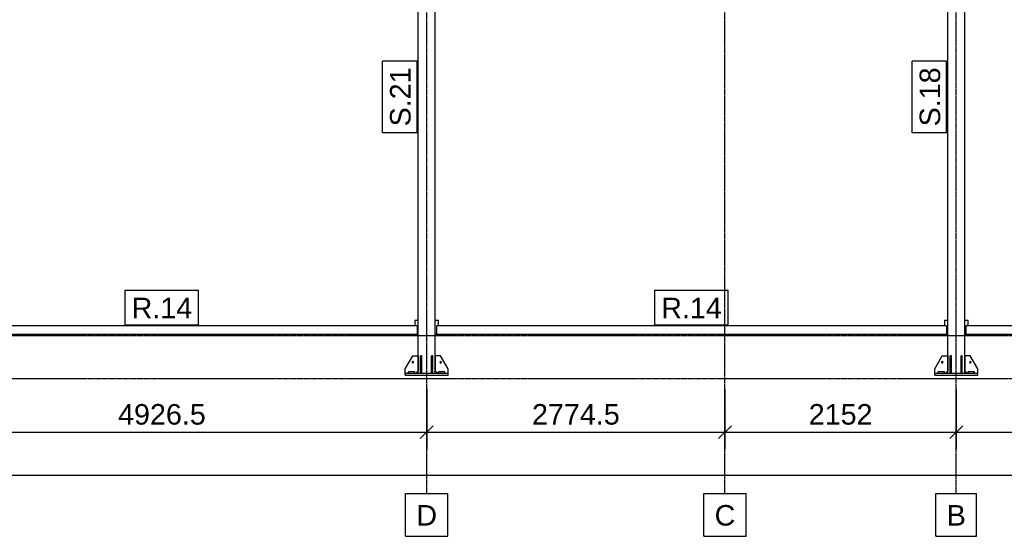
# Model space of a CAD drawing. Header units: millimetres. Extents: x 0 to 59400, y 0 to 42000.
# Tile 29 of 40: x 26821 to 35980, y 11196 to 16005. Entities that reach past the tile are written whole.
import ezdxf

# ---------------------------------------------------------------- set-up
doc = ezdxf.new("R2010")
doc.units = ezdxf.units.MM
doc.linetypes.add('DXK_LINE_DOT3', pattern=[5.9187, 2.979, -0.9799, 0.9799, -0.9799])
for name, color, linetype in [('TS_INNE_OBIEKTY', 7, 'Continuous'), ('TS_LINIE_WIDOCZNE', 7, 'Continuous'), ('TS_OPISY', 7, 'Continuous'), ('TS_OPISY_LINIE', 7, 'Continuous'), ('TS_OPISY_RAMKA', 7, 'Continuous'), ('TS_WYMIARY', 7, 'Continuous'), ('TS_WYMIARY_TEKST', 7, 'Continuous')]:
    doc.layers.add(name, color=color, linetype=linetype)
doc.styles.add('Arial', font='ARIAL.TTF', dxfattribs={"height": 0.2})

# ---------------------------------------------------------------- blocks, each defined once
blk = doc.blocks.new('Part-293000867-1339 - 1320')
at = {"layer": 'TS_LINIE_WIDOCZNE', "color": 1, "linetype": 'Continuous'}
for p, q in [((35453.4, 12716.1), (35453.4, 17856.1)), ((35453.4, 17856.1), (35613.4, 17856.1)), ((35613.4, 12716.1), (35613.4, 17856.1))]:
    blk.add_line(p, q, dxfattribs=at)
blk = doc.blocks.new('Part-293000867-1340 - 1320')
at = {"layer": 'TS_LINIE_WIDOCZNE', "color": 1, "linetype": 'Continuous'}
for p, q in [((30526.9, 12716.1), (30526.9, 17856.1)), ((30526.9, 17856.1), (30686.9, 17856.1)), ((30686.9, 12716.1), (30686.9, 17856.1))]:
    blk.add_line(p, q, dxfattribs=at)
blk = doc.blocks.new('Part-293000867-1356 - 1320')
at = {"layer": 'TS_LINIE_WIDOCZNE', "color": 1, "linetype": 'Continuous'}
for p, q in [((35443.4, 13156.1), (30696.9, 13156.1)), ((30696.9, 13156.1), (30696.9, 13076.1)), ((35443.4, 13156.1), (35443.4, 13076.1)), ((35443.4, 13076.1), (30696.9, 13076.1))]:
    blk.add_line(p, q, dxfattribs=at)
blk = doc.blocks.new('Part-293000867-1357 - 1320')
at = {"layer": 'TS_LINIE_WIDOCZNE', "color": 1, "linetype": 'Continuous'}
for p, q in [((38408, 13156.1), (35623.4, 13156.1)), ((35623.4, 13156.1), (35623.4, 13076.1)), ((38408, 13156.1), (38408, 13076.1)), ((38408, 13076.1), (35623.4, 13076.1))]:
    blk.add_line(p, q, dxfattribs=at)
blk = doc.blocks.new('Part-293000867-1383 - 1320')
at = {"layer": 'TS_LINIE_WIDOCZNE', "color": 1, "linetype": 'Continuous'}
for p, q in [((35333.4, 12696.1), (35333.4, 12716.1)), ((35333.4, 12716.1), (35733.4, 12716.1)), ((35333.4, 12696.1), (35733.4, 12696.1)), ((35733.4, 12696.1), (35733.4, 12716.1))]:
    blk.add_line(p, q, dxfattribs=at)
blk = doc.blocks.new('Part-293000867-1384 - 1320')
at = {"layer": 'TS_LINIE_WIDOCZNE', "color": 1, "linetype": 'Continuous'}
for p, q in [((35363.4, 12716.1), (35363.4, 12728.1)), ((35423.4, 12728.1), (35363.4, 12728.1)), ((35423.4, 12716.1), (35423.4, 12728.1))]:
    blk.add_line(p, q, dxfattribs=at)
blk = doc.blocks.new('Part-293000867-1386 - 1320')
at = {"layer": 'TS_LINIE_WIDOCZNE', "color": 1, "linetype": 'Continuous'}
for p, q in [((35643.4, 12716.1), (35643.4, 12728.1)), ((35703.4, 12728.1), (35643.4, 12728.1)), ((35703.4, 12716.1), (35703.4, 12728.1))]:
    blk.add_line(p, q, dxfattribs=at)
blk = doc.blocks.new('Part-293000867-1394 - 1320')
at = {"layer": 'TS_LINIE_WIDOCZNE', "color": 1, "linetype": 'Continuous'}
for p, q in [((30406.9, 12696.1), (30406.9, 12716.1)), ((30406.9, 12716.1), (30806.9, 12716.1)), ((30406.9, 12696.1), (30806.9, 12696.1)), ((30806.9, 12696.1), (30806.9, 12716.1))]:
    blk.add_line(p, q, dxfattribs=at)
blk = doc.blocks.new('Part-293000867-1395 - 1320')
at = {"layer": 'TS_LINIE_WIDOCZNE', "color": 1, "linetype": 'Continuous'}
for p, q in [((30436.9, 12716.1), (30436.9, 12728.1)), ((30496.9, 12728.1), (30436.9, 12728.1)), ((30496.9, 12716.1), (30496.9, 12728.1))]:
    blk.add_line(p, q, dxfattribs=at)
blk = doc.blocks.new('Part-293000867-1397 - 1320')
at = {"layer": 'TS_LINIE_WIDOCZNE', "color": 1, "linetype": 'Continuous'}
for p, q in [((30716.9, 12716.1), (30716.9, 12728.1)), ((30776.9, 12728.1), (30716.9, 12728.1)), ((30776.9, 12716.1), (30776.9, 12728.1))]:
    blk.add_line(p, q, dxfattribs=at)
blk = doc.blocks.new('Part-293000867-1437 - 1320')
at = {"layer": 'TS_LINIE_WIDOCZNE', "color": 1, "linetype": 'Continuous'}
for p, q in [((35453.4, 13206.1), (35423.4, 13206.1)), ((35423.4, 13206.1), (35423.4, 13156.1)), ((35443.4, 13076.1), (35453.4, 13076.1))]:
    blk.add_line(p, q, dxfattribs=at)
blk = doc.blocks.new('Part-293000867-1441 - 1320')
at = {"layer": 'TS_LINIE_WIDOCZNE', "color": 1, "linetype": 'Continuous'}
for p, q in [((35643.4, 13206.1), (35613.4, 13206.1)), ((35643.4, 13156.1), (35643.4, 13206.1)), ((35613.4, 13076.1), (35623.4, 13076.1))]:
    blk.add_line(p, q, dxfattribs=at)
blk = doc.blocks.new('Part-293000867-1445 - 1320')
at = {"layer": 'TS_LINIE_WIDOCZNE', "color": 1, "linetype": 'Continuous'}
for p, q in [((30716.9, 13206.1), (30686.9, 13206.1)), ((30716.9, 13156.1), (30716.9, 13206.1)), ((30686.9, 13076.1), (30696.9, 13076.1))]:
    blk.add_line(p, q, dxfattribs=at)
blk = doc.blocks.new('Bolt-293000867-2056 - 1320')
at = {"layer": 'TS_INNE_OBIEKTY', "color": 1, "linetype": 'Continuous'}
for start, end in [(288, 108), (288, 108), (108, 288), (108, 288)]:
    blk.add_arc((30476.9, 12816.1), 7, start, end, dxfattribs=at)
blk = doc.blocks.new('Part-293000867-2050 - 1320')
at = {"layer": 'TS_LINIE_WIDOCZNE', "color": 1, "linetype": 'Continuous'}
for p, q in [((30736.9, 12876.1), (30686.9, 12876.1)), ((30686.9, 12876.1), (30686.9, 12736.1)), ((30806.9, 12756.1), (30736.9, 12876.1)), ((30706.9, 12716.1), (30686.9, 12736.1)), ((30806.9, 12716.1), (30806.9, 12756.1))]:
    blk.add_line(p, q, dxfattribs=at)
blk = doc.blocks.new('GridLine-293000867-2142 - 1320')
at = {"layer": 'TS_INNE_OBIEKTY', "color": 4, "linetype": 'DXK_LINE_DOT3'}
blk.add_line((35533.4, 11596.1), (35533.4, 19386.8), dxfattribs=at)
at = {"layer": 'TS_INNE_OBIEKTY', "color": 4, "linetype": 'Continuous'}
for p, q in [((35344.6, 11596.1), (35722.3, 11596.1)), ((35344.6, 11196.1), (35344.6, 11596.1)), ((35722.3, 11196.1), (35722.3, 11596.1)), ((35344.6, 11196.1), (35722.3, 11196.1))]:
    blk.add_line(p, q, dxfattribs=at)
at = {"layer": 'TS_INNE_OBIEKTY', "color": 2, "linetype": 'Continuous', "style": 'Arial'}
blk.add_text('B', height=191, dxfattribs=at).set_placement((35444.6, 11296.1))
blk = doc.blocks.new('Part-293000867-1513 - 1320')
at = {"layer": 'TS_LINIE_WIDOCZNE', "color": 1, "linetype": 'Continuous'}
for p, q in [((30516.9, 13156.1), (25770.4, 13156.1)), ((25770.4, 13156.1), (25770.4, 13076.1)), ((30516.9, 13156.1), (30516.9, 13076.1)), ((30516.9, 13076.1), (25770.4, 13076.1))]:
    blk.add_line(p, q, dxfattribs=at)
blk = doc.blocks.new('Part-293000867-1516 - 1320')
at = {"layer": 'TS_LINIE_WIDOCZNE', "color": 1, "linetype": 'Continuous'}
for p, q in [((30526.9, 13206.1), (30496.9, 13206.1)), ((30496.9, 13206.1), (30496.9, 13156.1)), ((30516.9, 13076.1), (30526.9, 13076.1))]:
    blk.add_line(p, q, dxfattribs=at)
blk = doc.blocks.new('GridLine-293000867-2150 - 1320')
at = {"layer": 'TS_INNE_OBIEKTY', "color": 4, "linetype": 'DXK_LINE_DOT3'}
blk.add_line((4870.4, 12666.1), (43490, 12666.1), dxfattribs=at)
blk = doc.blocks.new('Bolt-293000867-2053 - 1320')
at = {"layer": 'TS_INNE_OBIEKTY', "color": 1, "linetype": 'Continuous'}
for start, end in [(90, 270), (90, 270), (270, 90), (270, 90)]:
    blk.add_arc((30736.9, 12816.1), 7, start, end, dxfattribs=at)
blk = doc.blocks.new('Part-293000867-2051 - 1320')
at = {"layer": 'TS_LINIE_WIDOCZNE', "color": 1, "linetype": 'Continuous'}
for p, q in [((30406.9, 12756.1), (30476.9, 12876.1)), ((30476.9, 12876.1), (30526.9, 12876.1)), ((30526.9, 12876.1), (30526.9, 12736.1)), ((30406.9, 12716.1), (30406.9, 12756.1)), ((30506.9, 12716.1), (30526.9, 12736.1))]:
    blk.add_line(p, q, dxfattribs=at)
blk = doc.blocks.new('GridLine-293000867-2151 - 1320')
at = {"layer": 'TS_INNE_OBIEKTY', "color": 4, "linetype": 'DXK_LINE_DOT3'}
blk.add_line((4870.4, 13066.1), (43490, 13066.1), dxfattribs=at)
blk = doc.blocks.new('Part-293000867-2028 - 1320')
at = {"layer": 'TS_LINIE_WIDOCZNE', "color": 1, "linetype": 'Continuous'}
for p, q in [((35577.4, 12716.1), (35577.4, 12876.1)), ((35589.4, 12876.1), (35577.4, 12876.1)), ((35589.4, 12716.1), (35589.4, 12876.1)), ((35577.4, 12756.1), (35589.4, 12756.1))]:
    blk.add_line(p, q, dxfattribs=at)
blk = doc.blocks.new('Part-293000867-2029 - 1320')
at = {"layer": 'TS_LINIE_WIDOCZNE', "color": 1, "linetype": 'Continuous'}
for p, q in [((35477.4, 12716.1), (35477.4, 12876.1)), ((35489.4, 12876.1), (35477.4, 12876.1)), ((35489.4, 12716.1), (35489.4, 12876.1)), ((35477.4, 12756.1), (35489.4, 12756.1))]:
    blk.add_line(p, q, dxfattribs=at)
blk = doc.blocks.new('Part-293000867-2033 - 1320')
at = {"layer": 'TS_LINIE_WIDOCZNE', "color": 1, "linetype": 'Continuous'}
for p, q in [((35663.4, 12876.1), (35613.4, 12876.1)), ((35613.4, 12876.1), (35613.4, 12736.1)), ((35733.4, 12756.1), (35663.4, 12876.1)), ((35633.4, 12716.1), (35613.4, 12736.1)), ((35733.4, 12716.1), (35733.4, 12756.1))]:
    blk.add_line(p, q, dxfattribs=at)
blk = doc.blocks.new('Part-293000867-2034 - 1320')
at = {"layer": 'TS_LINIE_WIDOCZNE', "color": 1, "linetype": 'Continuous'}
for p, q in [((35333.4, 12756.1), (35403.4, 12876.1)), ((35403.4, 12876.1), (35453.4, 12876.1)), ((35453.4, 12876.1), (35453.4, 12736.1)), ((35333.4, 12716.1), (35333.4, 12756.1)), ((35433.4, 12716.1), (35453.4, 12736.1))]:
    blk.add_line(p, q, dxfattribs=at)
blk = doc.blocks.new('Bolt-293000867-2036 - 1320')
at = {"layer": 'TS_INNE_OBIEKTY', "color": 1, "linetype": 'Continuous'}
for start, end in [(90, 270), (90, 270), (270, 90), (270, 90)]:
    blk.add_arc((35663.4, 12816.1), 7, start, end, dxfattribs=at)
blk = doc.blocks.new('Bolt-293000867-2039 - 1320')
at = {"layer": 'TS_INNE_OBIEKTY', "color": 1, "linetype": 'Continuous'}
for start, end in [(288, 108), (288, 108), (108, 288), (108, 288)]:
    blk.add_arc((35403.4, 12816.1), 7, start, end, dxfattribs=at)
blk = doc.blocks.new('Part-293000867-2045 - 1320')
at = {"layer": 'TS_LINIE_WIDOCZNE', "color": 1, "linetype": 'Continuous'}
for p, q in [((30650.9, 12716.1), (30650.9, 12876.1)), ((30662.9, 12876.1), (30650.9, 12876.1)), ((30662.9, 12716.1), (30662.9, 12876.1)), ((30650.9, 12756.1), (30662.9, 12756.1))]:
    blk.add_line(p, q, dxfattribs=at)
blk = doc.blocks.new('Part-293000867-2046 - 1320')
at = {"layer": 'TS_LINIE_WIDOCZNE', "color": 1, "linetype": 'Continuous'}
for p, q in [((30550.9, 12716.1), (30550.9, 12876.1)), ((30562.9, 12876.1), (30550.9, 12876.1)), ((30562.9, 12716.1), (30562.9, 12876.1)), ((30550.9, 12756.1), (30562.9, 12756.1))]:
    blk.add_line(p, q, dxfattribs=at)
blk = doc.blocks.new('GridLine-293000867-2143 - 1320')
at = {"layer": 'TS_INNE_OBIEKTY', "color": 4, "linetype": 'DXK_LINE_DOT3'}
blk.add_line((33381.6, 11596.1), (33381.6, 19386.8), dxfattribs=at)
at = {"layer": 'TS_INNE_OBIEKTY', "color": 4, "linetype": 'Continuous'}
for p, q in [((33185.3, 11596.1), (33577.9, 11596.1)), ((33185.3, 11196.1), (33185.3, 11596.1)), ((33577.9, 11196.1), (33577.9, 11596.1)), ((33185.3, 11196.1), (33577.9, 11196.1))]:
    blk.add_line(p, q, dxfattribs=at)
at = {"layer": 'TS_INNE_OBIEKTY', "color": 2, "linetype": 'Continuous', "style": 'Arial'}
blk.add_text('C', height=191, dxfattribs=at).set_placement((33285.3, 11296.1))
blk = doc.blocks.new('GridLine-293000867-2144 - 1320')
at = {"layer": 'TS_INNE_OBIEKTY', "color": 4, "linetype": 'DXK_LINE_DOT3'}
blk.add_line((30606.9, 11596.1), (30606.9, 19386.8), dxfattribs=at)
at = {"layer": 'TS_INNE_OBIEKTY', "color": 4, "linetype": 'Continuous'}
for p, q in [((30410.6, 11596.1), (30803.2, 11596.1)), ((30410.6, 11196.1), (30410.6, 11596.1)), ((30803.2, 11196.1), (30803.2, 11596.1)), ((30410.6, 11196.1), (30803.2, 11196.1))]:
    blk.add_line(p, q, dxfattribs=at)
at = {"layer": 'TS_INNE_OBIEKTY', "color": 2, "linetype": 'Continuous', "style": 'Arial'}
blk.add_text('D', height=191, dxfattribs=at).set_placement((30510.6, 11296.1))
blk = doc.blocks.new('StraightDimension-293000867-2158 - 1320')
at = {"layer": 'TS_WYMIARY', "color": 174, "linetype": 'Continuous'}
for p, q in [((25680.4, 12566.1), (25680.4, 12006.1)), ((30606.9, 12566.1), (30606.9, 12006.1)), ((25740.4, 12226.1), (25620.4, 12106.1)), ((30546.9, 12106.1), (30666.9, 12226.1)), ((25680.4, 12166.1), (30606.9, 12166.1))]:
    blk.add_line(p, q, dxfattribs=at)
at = {"color": 0}
blk.add_wipeout([(28591.3, 12196.1), (28591.3, 12476.1), (27696, 12476.1), (27696, 12196.1)], dxfattribs=at).dxf.layer = 'TS_WYMIARY'
at = {"layer": 'TS_WYMIARY_TEKST', "color": 96, "style": 'Arial'}
blk.add_text('4926.5', height=191.02, dxfattribs=at).set_placement((27736, 12236.1))
blk = doc.blocks.new('StraightDimension-293000867-2156 - 1320')
at = {"layer": 'TS_WYMIARY', "color": 174, "linetype": 'Continuous'}
for p, q in [((33381.6, 12566.1), (33381.6, 12006.1)), ((35533.4, 12566.1), (35533.4, 12006.1)), ((33441.6, 12226.1), (33321.6, 12106.1)), ((35473.4, 12106.1), (35593.4, 12226.1)), ((33381.6, 12166.1), (35533.4, 12166.1))]:
    blk.add_line(p, q, dxfattribs=at)
at = {"color": 0}
blk.add_wipeout([(34794, 12196.1), (34794, 12476.1), (34121, 12476.1), (34121, 12196.1)], dxfattribs=at).dxf.layer = 'TS_WYMIARY'
at = {"layer": 'TS_WYMIARY_TEKST', "color": 96, "style": 'Arial'}
blk.add_text('2152', height=191.02, dxfattribs=at).set_placement((34161, 12236.1))
blk = doc.blocks.new('StraightDimension-293000867-2168 - 1320')
at = {"layer": 'TS_WYMIARY', "color": 174, "linetype": 'Continuous'}
blk.add_line((6173.9, 11766.1), (40490, 11766.1), dxfattribs=at)
blk = doc.blocks.new('StraightDimension-293000867-2155 - 1320')
at = {"layer": 'TS_WYMIARY', "color": 174, "linetype": 'Continuous'}
for p, q in [((35533.4, 12566.1), (35533.4, 12006.1)), ((40490, 12566.1), (40490, 12006.1)), ((35593.4, 12226.1), (35473.4, 12106.1)), ((40430, 12106.1), (40550, 12226.1)), ((35533.4, 12166.1), (40490, 12166.1))]:
    blk.add_line(p, q, dxfattribs=at)
at = {"color": 0}
blk.add_wipeout([(38459.3, 12196.1), (38459.3, 12476.1), (37564.1, 12476.1), (37564.1, 12196.1)], dxfattribs=at).dxf.layer = 'TS_WYMIARY'
at = {"layer": 'TS_WYMIARY_TEKST', "color": 96, "style": 'Arial'}
blk.add_text('4956.5', height=191.02, dxfattribs=at).set_placement((37604.1, 12236.1))
blk = doc.blocks.new('StraightDimension-293000867-2157 - 1320')
at = {"layer": 'TS_WYMIARY', "color": 174, "linetype": 'Continuous'}
for p, q in [((30606.9, 12566.1), (30606.9, 12006.1)), ((33381.6, 12566.1), (33381.6, 12006.1)), ((30666.9, 12226.1), (30546.9, 12106.1)), ((33321.6, 12106.1), (33441.6, 12226.1)), ((30606.9, 12166.1), (33381.6, 12166.1))]:
    blk.add_line(p, q, dxfattribs=at)
at = {"color": 0}
blk.add_wipeout([(32441.9, 12196.1), (32441.9, 12476.1), (31546.6, 12476.1), (31546.6, 12196.1)], dxfattribs=at).dxf.layer = 'TS_WYMIARY'
at = {"layer": 'TS_WYMIARY_TEKST', "color": 96, "style": 'Arial'}
blk.add_text('2774.5', height=191.02, dxfattribs=at).set_placement((31586.6, 12236.1))
blk = doc.blocks.new('Mark-293000867-2343 - 1320')
at = {"layer": 'TS_OPISY_RAMKA', "linetype": 'Continuous'}
for p, q in [((30196.9, 14952), (30196.9, 15620.2)), ((30516.9, 15620.2), (30196.9, 15620.2)), ((30516.9, 14952), (30516.9, 15620.2)), ((30516.9, 14952), (30196.9, 14952))]:
    blk.add_line(p, q, dxfattribs=at)
blk.add_wipeout([(30456.9, 15560.2), (30256.9, 15560.2), (30256.9, 15012), (30456.9, 15012)]).dxf.layer = 'TS_OPISY_LINIE'
blk.add_wipeout([(30456.9, 15560.2), (30256.9, 15560.2), (30256.9, 15012), (30456.9, 15012)]).dxf.layer = 'TS_OPISY_LINIE'
at = {"layer": 'TS_OPISY', "style": 'Arial'}
blk.add_text('S.21', height=191.02, rotation=90.00021, dxfattribs=at).set_placement((30456.9, 15012))
blk = doc.blocks.new('Mark-293000867-2359 - 1320')
at = {"layer": 'TS_OPISY_RAMKA', "linetype": 'Continuous'}
for p, q in [((32728.6, 13486.1), (33411.7, 13486.1)), ((32728.6, 13166.1), (32728.6, 13486.1)), ((33411.7, 13166.1), (33411.7, 13486.1)), ((32728.6, 13166.1), (33411.7, 13166.1))]:
    blk.add_line(p, q, dxfattribs=at)
blk.add_wipeout([(33351.7, 13226.1), (33351.7, 13426.1), (32788.6, 13426.1), (32788.6, 13226.1)]).dxf.layer = 'TS_OPISY_LINIE'
blk.add_wipeout([(33351.7, 13226.1), (33351.7, 13426.1), (32788.6, 13426.1), (32788.6, 13226.1)]).dxf.layer = 'TS_OPISY_LINIE'
at = {"layer": 'TS_OPISY', "style": 'Arial'}
blk.add_text('R.14', height=191.02, dxfattribs=at).set_placement((32788.6, 13226.1))
blk = doc.blocks.new('Mark-293000867-2342 - 1320')
at = {"layer": 'TS_OPISY_RAMKA', "linetype": 'Continuous'}
for p, q in [((35123.4, 14952), (35123.4, 15620.2)), ((35443.4, 15620.2), (35123.4, 15620.2)), ((35443.4, 14952), (35443.4, 15620.2)), ((35443.4, 14952), (35123.4, 14952))]:
    blk.add_line(p, q, dxfattribs=at)
blk.add_wipeout([(35383.4, 15560.2), (35183.4, 15560.2), (35183.4, 15012), (35383.4, 15012)]).dxf.layer = 'TS_OPISY_LINIE'
blk.add_wipeout([(35383.4, 15560.2), (35183.4, 15560.2), (35183.4, 15012), (35383.4, 15012)]).dxf.layer = 'TS_OPISY_LINIE'
at = {"layer": 'TS_OPISY', "style": 'Arial'}
blk.add_text('S.18', height=191.02, rotation=90.00021, dxfattribs=at).set_placement((35383.4, 15012))
blk = doc.blocks.new('Mark-293000867-2420 - 1320')
at = {"layer": 'TS_OPISY_RAMKA', "linetype": 'Continuous'}
for p, q in [((27802.1, 13486.1), (28485.2, 13486.1)), ((27802.1, 13166.1), (27802.1, 13486.1)), ((28485.2, 13166.1), (28485.2, 13486.1)), ((27802.1, 13166.1), (28485.2, 13166.1))]:
    blk.add_line(p, q, dxfattribs=at)
blk.add_wipeout([(28425.2, 13226.1), (28425.2, 13426.1), (27862.1, 13426.1), (27862.1, 13226.1)]).dxf.layer = 'TS_OPISY_LINIE'
blk.add_wipeout([(28425.2, 13226.1), (28425.2, 13426.1), (27862.1, 13426.1), (27862.1, 13226.1)]).dxf.layer = 'TS_OPISY_LINIE'
at = {"layer": 'TS_OPISY', "style": 'Arial'}
blk.add_text('R.14', height=191.02, dxfattribs=at).set_placement((27862.1, 13226.1))

msp = doc.modelspace()

# ---------------------------------------------------------------- block references
for name in ['GridLine-293000867-2144 - 1320', 'GridLine-293000867-2143 - 1320', 'GridLine-293000867-2142 - 1320', 'Part-293000867-1340 - 1320', 'Part-293000867-1339 - 1320', 'GridLine-293000867-2151 - 1320', 'Part-293000867-1516 - 1320', 'Part-293000867-1445 - 1320', 'Part-293000867-1437 - 1320', 'Part-293000867-1441 - 1320', 'Part-293000867-1513 - 1320', 'Part-293000867-1356 - 1320', 'Part-293000867-1357 - 1320', 'GridLine-293000867-2150 - 1320', 'Part-293000867-2051 - 1320', 'Bolt-293000867-2056 - 1320', 'Part-293000867-2046 - 1320', 'Part-293000867-2045 - 1320', 'Part-293000867-2050 - 1320', 'Bolt-293000867-2053 - 1320', 'Part-293000867-2034 - 1320', 'Bolt-293000867-2039 - 1320', 'Part-293000867-2029 - 1320', 'Part-293000867-2028 - 1320', 'Part-293000867-2033 - 1320', 'Bolt-293000867-2036 - 1320', 'Part-293000867-1394 - 1320', 'Part-293000867-1395 - 1320', 'Part-293000867-1397 - 1320', 'Part-293000867-1383 - 1320', 'Part-293000867-1384 - 1320', 'Part-293000867-1386 - 1320']:
    msp.add_blockref(name, (0, 0))

# ---------------------------------------------------------------- next in the draw order: block references
for name in ['Mark-293000867-2343 - 1320', 'Mark-293000867-2342 - 1320', 'Mark-293000867-2420 - 1320', 'Mark-293000867-2359 - 1320', 'StraightDimension-293000867-2158 - 1320', 'StraightDimension-293000867-2156 - 1320']:
    msp.add_blockref(name, (0, 0))

# ---------------------------------------------------------------- next in the draw order: block references
msp.add_blockref('StraightDimension-293000867-2168 - 1320', (0, 0))

# ---------------------------------------------------------------- next in the draw order: block references
for name in ['StraightDimension-293000867-2157 - 1320', 'StraightDimension-293000867-2155 - 1320']:
    msp.add_blockref(name, (0, 0))

doc.saveas('drawing.dxf')
